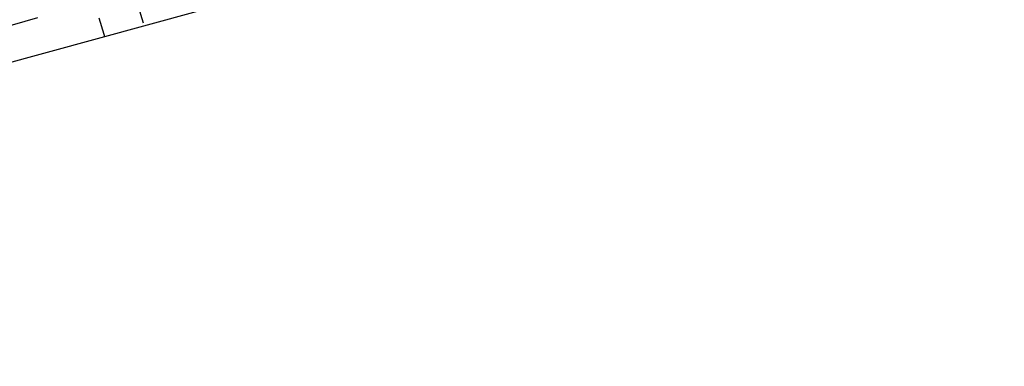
# Model space of a CAD drawing. Extents: x 447258 to 447844, y 441190 to 442763.
# Tile 7 of 123: x 447640 to 447712, y 441190 to 441216. Entities that reach past the tile are written whole.
import ezdxf

# ---------------------------------------------------------------- set-up
doc = ezdxf.new("R2010")
doc.units = 0
doc.header["$LTSCALE"] = 2
doc.header["$MEASUREMENT"] = 0
doc.linetypes.add('AUSGEZOGEN', pattern=[0])
doc.layers.get('0').update_dxf_attribs({"linetype": 'AUSGEZOGEN'})
for name, color, linetype in [('DB-Boeschungen', 15, 'CONTINUOUS'), ('DB-GRABEN', 15, 'AUSGEZOGEN'), ('FBRTOP', 250, 'AUSGEZOGEN'), ('Planeinteilung', 250, 'CONTINUOUS')]:
    doc.layers.add(name, color=color, linetype=linetype)

# ---------------------------------------------------------------- blocks, each defined once
blk = doc.blocks.new('1135297')
blk.add_line((1135, 0), (1135, 297))

msp = doc.modelspace()

# ---------------------------------------------------------------- linework, layer by layer
at = {"layer": 'DB-Boeschungen', "linetype": 'Continuous'}
for p, q in [((447636.956, 441214.54), (447641.042, 441215.71)), ((447645.507, 441215.687), (447645.885, 441214.494)), ((447645.885, 441214.494), (447645.937, 441214.329))]:
    msp.add_line(p, q, dxfattribs=at)
at = {"layer": 'DB-GRABEN', "linetype": 'Continuous'}
msp.add_line((447648.387, 441216.527), (447648.765, 441215.334), dxfattribs=at)
at = {"layer": 'FBRTOP'}
msp.add_lwpolyline([(447621.839, 441538.198, 0.000001), (447626.135, 441528.445, 0.000001), (447630.882, 441517.668)], format="xyb", dxfattribs=at)

# ---------------------------------------------------------------- block references
at = {"layer": 'Planeinteilung', "linetype": 'Continuous', "rotation": 285.3280982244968}
msp.add_blockref('1135297', (447257.601, 442284.751), dxfattribs=at)

doc.saveas('drawing.dxf')
